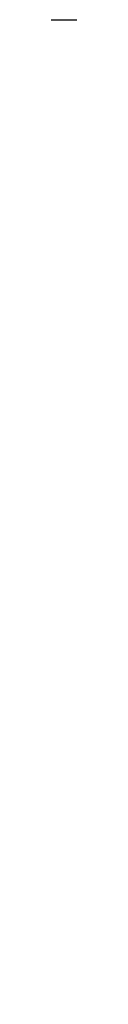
# Model space of a CAD drawing. Header units: millimetres. Extents: x 334 to 575, y 26 to 500.
# Tile 51 of 60: x 454.7486 to 454.8321, y 74.7999 to 82.327. Entities that reach past the tile are written whole.
import ezdxf

# ---------------------------------------------------------------- set-up
doc = ezdxf.new("R2010")
doc.units = ezdxf.units.MM
doc.header["$LTSCALE"] = 47.498
doc.layers.get('0').update_dxf_attribs({"linetype": 'CONTINUOUS'})
doc.layers.add('KONSTR_EL', color=7, linetype='CONTINUOUS')

msp = doc.modelspace()

# ---------------------------------------------------------------- linework, layer by layer
at = {"color": 7, "linetype": 'CONTINUOUS'}
msp.add_arc((454.687, 65.3236), 95, 6.042328, 173.957672, dxfattribs=at)
at = {"layer": 'KONSTR_EL', "color": 4, "linetype": 'CONTINUOUS'}
for radius in [34, 27.2, 20.4]:
    msp.add_circle((454.687, 65.3236), radius, dxfattribs=at)
msp.add_arc((454.687, 65.3236), 17, 180, 90, dxfattribs=at)

doc.saveas('drawing.dxf')
